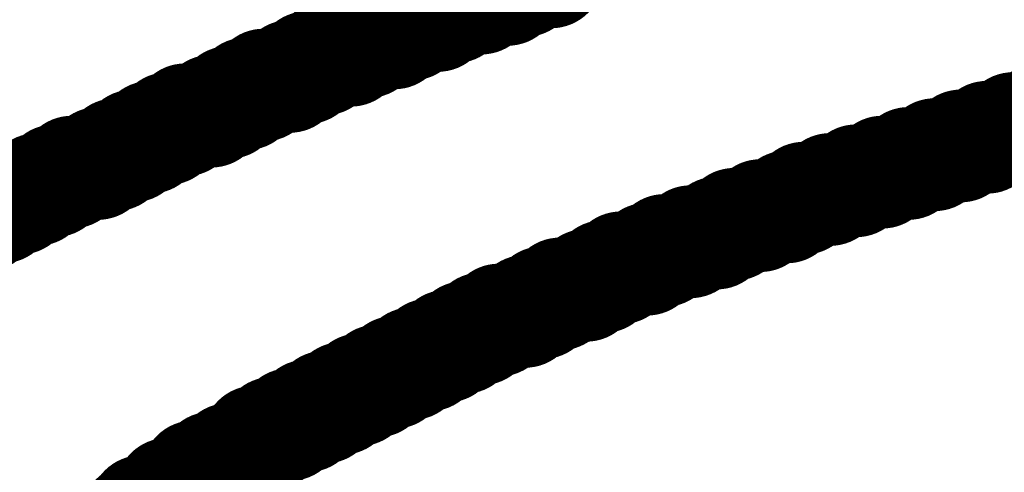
# Model space of a CAD drawing. Header units: inches. Extents: x -0.03 to 9.71, y 0 to 4.44.
# Tile 14 of 118: x 0.0806 to 0.1279, y 0.7465 to 0.7682. Entities that reach past the tile are written whole.
import ezdxf

# ---------------------------------------------------------------- set-up
doc = ezdxf.new("R2010")
doc.units = ezdxf.units.IN
doc.header["$MEASUREMENT"] = 0
doc.layers.add('Top Overlay', color=2, linetype='Continuous')

msp = doc.modelspace()

# ---------------------------------------------------------------- linework, layer by layer
at = {"layer": 'Top Overlay'}
for p, q in [((0.099437, 0.767811), (0.099437, 0.768228)), ((0.099437, 0.768228), (0.100689, 0.768228)), ((0.100689, 0.768228), (0.100689, 0.768646)), ((0.098599, 0.76739), (0.098599, 0.767811)), ((0.098599, 0.767811), (0.099437, 0.767811)), ((0.097347, 0.766972), (0.097347, 0.76739)), ((0.097347, 0.76739), (0.098599, 0.76739)), ((0.096508, 0.766555), (0.096508, 0.766972)), ((0.096508, 0.766972), (0.097347, 0.766972)), ((0.095252, 0.766138), (0.095252, 0.766555)), ((0.095252, 0.766555), (0.096508, 0.766555)), ((0.094418, 0.765717), (0.094418, 0.766138)), ((0.094418, 0.766138), (0.095252, 0.766138)), ((0.093583, 0.765299), (0.093583, 0.765717)), ((0.093583, 0.765717), (0.094418, 0.765717)), ((0.091493, 0.764465), (0.091493, 0.764882)), ((0.091493, 0.764882), (0.092327, 0.764882)), ((0.092327, 0.764882), (0.092327, 0.765299)), ((0.092327, 0.765299), (0.093583, 0.765299)), ((0.090654, 0.764047), (0.090654, 0.764465)), ((0.090654, 0.764465), (0.091493, 0.764465)), ((0.089819, 0.76363), (0.089819, 0.764047)), ((0.089819, 0.764047), (0.090654, 0.764047)), ((0.088563, 0.763209), (0.088563, 0.76363)), ((0.088563, 0.76363), (0.089819, 0.76363)), ((0.087729, 0.762791), (0.087729, 0.763209)), ((0.087729, 0.763209), (0.088563, 0.763209)), ((0.08689, 0.762374), (0.08689, 0.762791)), ((0.08689, 0.762791), (0.087729, 0.762791)), ((0.128288, 0.762791), (0.127036, 0.762791)), ((0.127036, 0.762791), (0.127036, 0.762374)), ((0.086055, 0.761957), (0.086055, 0.762374)), ((0.086055, 0.762374), (0.08689, 0.762374)), ((0.127036, 0.762374), (0.12578, 0.762374)), ((0.12578, 0.762374), (0.12578, 0.761957)), ((0.085217, 0.761536), (0.085217, 0.761957)), ((0.085217, 0.761957), (0.086055, 0.761957)), ((0.12578, 0.761957), (0.124524, 0.761957)), ((0.124524, 0.761957), (0.124524, 0.761536)), ((0.083126, 0.760701), (0.083126, 0.761118)), ((0.083126, 0.761118), (0.084382, 0.761118)), ((0.084382, 0.761118), (0.084382, 0.761536)), ((0.084382, 0.761536), (0.085217, 0.761536)), ((0.123272, 0.761118), (0.122016, 0.761118)), ((0.122016, 0.761118), (0.122016, 0.760701)), ((0.124524, 0.761536), (0.123272, 0.761536)), ((0.123272, 0.761536), (0.123272, 0.761118)), ((0.082292, 0.760284), (0.082292, 0.760701)), ((0.082292, 0.760701), (0.083126, 0.760701)), ((0.122016, 0.760701), (0.12076, 0.760701)), ((0.12076, 0.760701), (0.12076, 0.760284)), ((0.081453, 0.759866), (0.081453, 0.760284)), ((0.081453, 0.760284), (0.082292, 0.760284)), ((0.12076, 0.760284), (0.119508, 0.760284)), ((0.119508, 0.760284), (0.119508, 0.759866)), ((0.080618, 0.759866), (0.081453, 0.759866)), ((0.119508, 0.759866), (0.118252, 0.759866)), ((0.118252, 0.759866), (0.118252, 0.759445)), ((0.118252, 0.759445), (0.117418, 0.759445)), ((0.117418, 0.759445), (0.117418, 0.759028)), ((0.117418, 0.759028), (0.116162, 0.759028)), ((0.116162, 0.759028), (0.116162, 0.75861)), ((0.116162, 0.75861), (0.11491, 0.75861)), ((0.11491, 0.75861), (0.11491, 0.758193)), ((0.11491, 0.758193), (0.114071, 0.758193)), ((0.114071, 0.758193), (0.114071, 0.757776)), ((0.112815, 0.757354), (0.111563, 0.757354)), ((0.111563, 0.757354), (0.111563, 0.756937)), ((0.114071, 0.757776), (0.112815, 0.757776)), ((0.112815, 0.757776), (0.112815, 0.757354)), ((0.111563, 0.756937), (0.110725, 0.756937)), ((0.110725, 0.756937), (0.110725, 0.75652)), ((0.110725, 0.75652), (0.109473, 0.75652)), ((0.109473, 0.75652), (0.109473, 0.756102)), ((0.109473, 0.756102), (0.108634, 0.756102)), ((0.108634, 0.756102), (0.108634, 0.755681)), ((0.108634, 0.755681), (0.1078, 0.755681)), ((0.1078, 0.755681), (0.1078, 0.755264)), ((0.1078, 0.755264), (0.106544, 0.755264)), ((0.106544, 0.755264), (0.106544, 0.754846)), ((0.106544, 0.754846), (0.105709, 0.754846)), ((0.105709, 0.754846), (0.105709, 0.754429)), ((0.105709, 0.754429), (0.10487, 0.754429)), ((0.10487, 0.754429), (0.10487, 0.754012)), ((0.103619, 0.753591), (0.10278, 0.753591)), ((0.10278, 0.753591), (0.10278, 0.753173)), ((0.10487, 0.754012), (0.103619, 0.754012)), ((0.103619, 0.754012), (0.103619, 0.753591)), ((0.10278, 0.753173), (0.101945, 0.753173)), ((0.101945, 0.753173), (0.101945, 0.752756)), ((0.101945, 0.752756), (0.101107, 0.752756)), ((0.101107, 0.752756), (0.101107, 0.752339)), ((0.101107, 0.752339), (0.100272, 0.752339)), ((0.100272, 0.752339), (0.100272, 0.751917)), ((0.100272, 0.751917), (0.099437, 0.751917)), ((0.099437, 0.751917), (0.099437, 0.7515)), ((0.099437, 0.7515), (0.098599, 0.7515)), ((0.098599, 0.7515), (0.098599, 0.751083)), ((0.098599, 0.751083), (0.097764, 0.751083)), ((0.097764, 0.751083), (0.097764, 0.750665)), ((0.096926, 0.750248), (0.096091, 0.750248)), ((0.096091, 0.750248), (0.096091, 0.749831)), ((0.097764, 0.750665), (0.096926, 0.750665)), ((0.096926, 0.750665), (0.096926, 0.750248)), ((0.096091, 0.749831), (0.095252, 0.749831)), ((0.095252, 0.749831), (0.095252, 0.749409)), ((0.095252, 0.749409), (0.094418, 0.749409)), ((0.094418, 0.749409), (0.094418, 0.748992)), ((0.094418, 0.748992), (0.093583, 0.748992)), ((0.093583, 0.748992), (0.093583, 0.748575)), ((0.093583, 0.748575), (0.092744, 0.748575)), ((0.092744, 0.748575), (0.092744, 0.748158)), ((0.092744, 0.748158), (0.09191, 0.748158)), ((0.09191, 0.748158), (0.09191, 0.747736)), ((0.09191, 0.747736), (0.091493, 0.747736)), ((0.091493, 0.747736), (0.091493, 0.747319)), ((0.091493, 0.747319), (0.090654, 0.747319)), ((0.090654, 0.747319), (0.090654, 0.746902)), ((0.090654, 0.746902), (0.089819, 0.746902)), ((0.089819, 0.746902), (0.089819, 0.746484))]:
    msp.add_line(p, q, dxfattribs=at)
at = {"layer": 'Top Overlay', "const_width": 0.005}
for points in [[(0.106126, 0.770319), (0.106126, 0.770736)], [(0.10487, 0.770319), (0.106126, 0.770319)], [(0.10487, 0.769902), (0.10487, 0.770319)], [(0.10278, 0.769063), (0.10278, 0.76948)], [(0.10278, 0.76948), (0.104036, 0.76948)], [(0.104036, 0.769902), (0.10487, 0.769902)], [(0.104036, 0.76948), (0.104036, 0.769902)], [(0.101528, 0.769063), (0.10278, 0.769063)], [(0.101528, 0.768646), (0.101528, 0.769063)], [(0.100689, 0.768646), (0.101528, 0.768646)], [(0.100689, 0.768228), (0.100689, 0.768646)], [(0.099437, 0.768228), (0.100689, 0.768228)], [(0.099437, 0.767811), (0.099437, 0.768228)], [(0.098599, 0.767811), (0.099437, 0.767811)], [(0.098599, 0.76739), (0.098599, 0.767811)], [(0.097347, 0.766972), (0.097347, 0.76739)], [(0.097347, 0.76739), (0.098599, 0.76739)], [(0.096508, 0.766972), (0.097347, 0.766972)], [(0.096508, 0.766555), (0.096508, 0.766972)], [(0.095252, 0.766555), (0.096508, 0.766555)], [(0.095252, 0.766138), (0.095252, 0.766555)], [(0.093583, 0.765717), (0.094418, 0.765717)], [(0.093583, 0.765299), (0.093583, 0.765717)], [(0.094418, 0.766138), (0.095252, 0.766138)], [(0.094418, 0.765717), (0.094418, 0.766138)], [(0.092327, 0.764882), (0.092327, 0.765299)], [(0.092327, 0.765299), (0.093583, 0.765299)], [(0.091493, 0.764465), (0.091493, 0.764882)], [(0.091493, 0.764882), (0.092327, 0.764882)], [(0.090654, 0.764465), (0.091493, 0.764465)], [(0.090654, 0.764047), (0.090654, 0.764465)], [(0.089819, 0.764047), (0.090654, 0.764047)], [(0.089819, 0.76363), (0.089819, 0.764047)], [(0.088563, 0.76363), (0.089819, 0.76363)], [(0.088563, 0.763209), (0.088563, 0.76363)], [(0.129544, 0.763209), (0.129544, 0.76363)], [(0.129544, 0.76363), (0.1308, 0.76363)], [(0.087729, 0.763209), (0.088563, 0.763209)], [(0.087729, 0.762791), (0.087729, 0.763209)], [(0.128288, 0.762791), (0.128288, 0.763209)], [(0.128288, 0.763209), (0.129544, 0.763209)], [(0.08689, 0.762791), (0.087729, 0.762791)], [(0.08689, 0.762374), (0.08689, 0.762791)], [(0.127036, 0.762374), (0.127036, 0.762791)], [(0.127036, 0.762791), (0.128288, 0.762791)], [(0.085217, 0.761536), (0.085217, 0.761957)], [(0.085217, 0.761957), (0.086055, 0.761957)], [(0.086055, 0.762374), (0.08689, 0.762374)], [(0.086055, 0.761957), (0.086055, 0.762374)], [(0.124524, 0.761536), (0.124524, 0.761957)], [(0.124524, 0.761957), (0.12578, 0.761957)], [(0.12578, 0.761957), (0.12578, 0.762374)], [(0.12578, 0.762374), (0.127036, 0.762374)], [(0.084382, 0.761118), (0.084382, 0.761536)], [(0.084382, 0.761536), (0.085217, 0.761536)], [(0.123272, 0.761536), (0.124524, 0.761536)], [(0.123272, 0.761118), (0.123272, 0.761536)], [(0.083126, 0.761118), (0.084382, 0.761118)], [(0.083126, 0.760701), (0.083126, 0.761118)], [(0.122016, 0.760701), (0.122016, 0.761118)], [(0.122016, 0.761118), (0.123272, 0.761118)], [(0.082292, 0.760701), (0.083126, 0.760701)], [(0.082292, 0.760284), (0.082292, 0.760701)], [(0.12076, 0.760284), (0.12076, 0.760701)], [(0.12076, 0.760701), (0.122016, 0.760701)], [(0.081453, 0.759866), (0.081453, 0.760284)], [(0.081453, 0.760284), (0.082292, 0.760284)], [(0.119508, 0.759866), (0.119508, 0.760284)], [(0.119508, 0.760284), (0.12076, 0.760284)], [(0.080618, 0.759445), (0.080618, 0.759866)], [(0.080618, 0.759866), (0.081453, 0.759866)], [(0.118252, 0.759445), (0.118252, 0.759866)], [(0.118252, 0.759866), (0.119508, 0.759866)], [(0.079784, 0.759028), (0.079784, 0.759445)], [(0.079784, 0.759445), (0.080618, 0.759445)], [(0.117418, 0.759028), (0.117418, 0.759445)], [(0.117418, 0.759445), (0.118252, 0.759445)], [(0.078111, 0.75861), (0.078945, 0.75861)], [(0.078945, 0.759028), (0.079784, 0.759028)], [(0.078945, 0.75861), (0.078945, 0.759028)], [(0.11491, 0.75861), (0.116162, 0.75861)], [(0.11491, 0.758193), (0.11491, 0.75861)], [(0.116162, 0.759028), (0.117418, 0.759028)], [(0.116162, 0.75861), (0.116162, 0.759028)], [(0.114071, 0.757776), (0.114071, 0.758193)], [(0.114071, 0.758193), (0.11491, 0.758193)], [(0.112815, 0.757776), (0.114071, 0.757776)], [(0.112815, 0.757354), (0.112815, 0.757776)], [(0.111563, 0.756937), (0.111563, 0.757354)], [(0.111563, 0.757354), (0.112815, 0.757354)], [(0.110725, 0.75652), (0.110725, 0.756937)], [(0.110725, 0.756937), (0.111563, 0.756937)], [(0.109473, 0.756102), (0.109473, 0.75652)], [(0.109473, 0.75652), (0.110725, 0.75652)], [(0.108634, 0.756102), (0.109473, 0.756102)], [(0.108634, 0.755681), (0.108634, 0.756102)], [(0.1078, 0.755681), (0.108634, 0.755681)], [(0.1078, 0.755264), (0.1078, 0.755681)], [(0.105709, 0.754429), (0.105709, 0.754846)], [(0.105709, 0.754846), (0.106544, 0.754846)], [(0.106544, 0.754846), (0.106544, 0.755264)], [(0.106544, 0.755264), (0.1078, 0.755264)], [(0.10487, 0.754012), (0.10487, 0.754429)], [(0.10487, 0.754429), (0.105709, 0.754429)], [(0.103619, 0.753591), (0.103619, 0.754012)], [(0.103619, 0.754012), (0.10487, 0.754012)], [(0.10278, 0.753173), (0.10278, 0.753591)], [(0.10278, 0.753591), (0.103619, 0.753591)], [(0.101945, 0.753173), (0.10278, 0.753173)], [(0.101945, 0.752756), (0.101945, 0.753173)], [(0.101107, 0.752339), (0.101107, 0.752756)], [(0.101107, 0.752756), (0.101945, 0.752756)], [(0.100272, 0.751917), (0.100272, 0.752339)], [(0.100272, 0.752339), (0.101107, 0.752339)], [(0.099437, 0.751917), (0.100272, 0.751917)], [(0.099437, 0.7515), (0.099437, 0.751917)], [(0.097764, 0.750665), (0.097764, 0.751083)], [(0.097764, 0.751083), (0.098599, 0.751083)], [(0.098599, 0.7515), (0.099437, 0.7515)], [(0.098599, 0.751083), (0.098599, 0.7515)], [(0.096926, 0.750665), (0.097764, 0.750665)], [(0.096926, 0.750248), (0.096926, 0.750665)], [(0.096091, 0.749831), (0.096091, 0.750248)], [(0.096091, 0.750248), (0.096926, 0.750248)], [(0.095252, 0.749409), (0.095252, 0.749831)], [(0.095252, 0.749831), (0.096091, 0.749831)], [(0.094418, 0.749409), (0.095252, 0.749409)], [(0.094418, 0.748992), (0.094418, 0.749409)], [(0.093583, 0.748575), (0.093583, 0.748992)], [(0.093583, 0.748992), (0.094418, 0.748992)], [(0.092744, 0.748158), (0.092744, 0.748575)], [(0.092744, 0.748575), (0.093583, 0.748575)], [(0.09191, 0.747736), (0.09191, 0.748158)], [(0.09191, 0.748158), (0.092744, 0.748158)], [(0.090654, 0.746902), (0.090654, 0.747319)], [(0.090654, 0.747319), (0.091493, 0.747319)], [(0.091493, 0.747736), (0.09191, 0.747736)], [(0.091493, 0.747319), (0.091493, 0.747736)], [(0.089819, 0.746902), (0.090654, 0.746902)], [(0.089819, 0.746484), (0.089819, 0.746902)], [(0.088981, 0.746484), (0.089819, 0.746484)], [(0.088981, 0.746067), (0.088981, 0.746484)], [(0.088563, 0.745646), (0.088563, 0.746067)], [(0.088563, 0.746067), (0.088981, 0.746067)], [(0.087729, 0.745228), (0.087729, 0.745646)], [(0.087729, 0.745646), (0.088563, 0.745646)], [(0.087311, 0.745228), (0.087729, 0.745228)], [(0.087311, 0.744811), (0.087311, 0.745228)], [(0.086473, 0.744811), (0.087311, 0.744811)], [(0.086473, 0.744394), (0.086473, 0.744811)], [(0.086055, 0.743973), (0.086055, 0.744394)], [(0.086055, 0.744394), (0.086473, 0.744394)]]:
    msp.add_lwpolyline(points, dxfattribs=at)
at = {"layer": 'Top Overlay', "const_width": 0.0025}
for points in [[(0.10362, 0.770319, 1), (0.10612, 0.770319, 1)], [(0.10362, 0.770319, 1), (0.10612, 0.770319, 1)], [(0.104876, 0.770319, 1), (0.107376, 0.770319, 1)], [(0.104876, 0.770319, 1), (0.107376, 0.770319, 1)], [(0.10153, 0.76948, 1), (0.10403, 0.76948, 1)], [(0.10153, 0.76948, 1), (0.10403, 0.76948, 1)], [(0.102786, 0.769902, 1), (0.105286, 0.769902, 1)], [(0.102786, 0.769902, 1), (0.105286, 0.769902, 1)], [(0.102786, 0.76948, 1), (0.105286, 0.76948, 1)], [(0.102786, 0.76948, 1), (0.105286, 0.76948, 1)], [(0.10362, 0.769902, 1), (0.10612, 0.769902, 1)], [(0.10362, 0.769902, 1), (0.10612, 0.769902, 1)], [(0.100278, 0.769063, 1), (0.102778, 0.769063, 1)], [(0.100278, 0.769063, 1), (0.102778, 0.769063, 1)], [(0.10153, 0.769063, 1), (0.10403, 0.769063, 1)], [(0.10153, 0.769063, 1), (0.10403, 0.769063, 1)], [(0.099439, 0.768646, 1), (0.101939, 0.768646, 1)], [(0.099439, 0.768646, 1), (0.101939, 0.768646, 1)], [(0.100278, 0.768646, 1), (0.102778, 0.768646, 1)], [(0.100278, 0.768646, 1), (0.102778, 0.768646, 1)], [(0.098187, 0.768228, 1), (0.100687, 0.768228, 1)], [(0.098187, 0.768228, 1), (0.100687, 0.768228, 1)], [(0.099439, 0.768228, 1), (0.101939, 0.768228, 1)], [(0.099439, 0.768228, 1), (0.101939, 0.768228, 1)], [(0.097349, 0.767811, 1), (0.099849, 0.767811, 1)], [(0.097349, 0.767811, 1), (0.099849, 0.767811, 1)], [(0.098187, 0.767811, 1), (0.100687, 0.767811, 1)], [(0.098187, 0.767811, 1), (0.100687, 0.767811, 1)], [(0.096097, 0.76739, 1), (0.098597, 0.76739, 1)], [(0.096097, 0.76739, 1), (0.098597, 0.76739, 1)], [(0.097349, 0.76739, 1), (0.099849, 0.76739, 1)], [(0.097349, 0.76739, 1), (0.099849, 0.76739, 1)], [(0.095258, 0.766972, 1), (0.097758, 0.766972, 1)], [(0.095258, 0.766972, 1), (0.097758, 0.766972, 1)], [(0.096097, 0.766972, 1), (0.098597, 0.766972, 1)], [(0.096097, 0.766972, 1), (0.098597, 0.766972, 1)], [(0.094002, 0.766555, 1), (0.096502, 0.766555, 1)], [(0.094002, 0.766555, 1), (0.096502, 0.766555, 1)], [(0.095258, 0.766555, 1), (0.097758, 0.766555, 1)], [(0.095258, 0.766555, 1), (0.097758, 0.766555, 1)], [(0.092333, 0.765717, 1), (0.094833, 0.765717, 1)], [(0.092333, 0.765717, 1), (0.094833, 0.765717, 1)], [(0.093168, 0.766138, 1), (0.095668, 0.766138, 1)], [(0.093168, 0.766138, 1), (0.095668, 0.766138, 1)], [(0.093168, 0.765717, 1), (0.095668, 0.765717, 1)], [(0.093168, 0.765717, 1), (0.095668, 0.765717, 1)], [(0.094002, 0.766138, 1), (0.096502, 0.766138, 1)], [(0.094002, 0.766138, 1), (0.096502, 0.766138, 1)], [(0.091077, 0.765299, 1), (0.093577, 0.765299, 1)], [(0.091077, 0.765299, 1), (0.093577, 0.765299, 1)], [(0.092333, 0.765299, 1), (0.094833, 0.765299, 1)], [(0.092333, 0.765299, 1), (0.094833, 0.765299, 1)], [(0.090243, 0.764882, 1), (0.092743, 0.764882, 1)], [(0.090243, 0.764882, 1), (0.092743, 0.764882, 1)], [(0.091077, 0.764882, 1), (0.093577, 0.764882, 1)], [(0.091077, 0.764882, 1), (0.093577, 0.764882, 1)], [(0.089404, 0.764465, 1), (0.091904, 0.764465, 1)], [(0.089404, 0.764465, 1), (0.091904, 0.764465, 1)], [(0.090243, 0.764465, 1), (0.092743, 0.764465, 1)], [(0.090243, 0.764465, 1), (0.092743, 0.764465, 1)], [(0.088569, 0.764047, 1), (0.091069, 0.764047, 1)], [(0.088569, 0.764047, 1), (0.091069, 0.764047, 1)], [(0.089404, 0.764047, 1), (0.091904, 0.764047, 1)], [(0.089404, 0.764047, 1), (0.091904, 0.764047, 1)], [(0.087313, 0.76363, 1), (0.089813, 0.76363, 1)], [(0.087313, 0.76363, 1), (0.089813, 0.76363, 1)], [(0.088569, 0.76363, 1), (0.091069, 0.76363, 1)], [(0.088569, 0.76363, 1), (0.091069, 0.76363, 1)], [(0.128294, 0.76363, 1), (0.130794, 0.76363, 1)], [(0.128294, 0.76363, 1), (0.130794, 0.76363, 1)], [(0.086479, 0.763209, 1), (0.088979, 0.763209, 1)], [(0.086479, 0.763209, 1), (0.088979, 0.763209, 1)], [(0.087313, 0.763209, 1), (0.089813, 0.763209, 1)], [(0.087313, 0.763209, 1), (0.089813, 0.763209, 1)], [(0.127038, 0.763209, 1), (0.129538, 0.763209, 1)], [(0.127038, 0.763209, 1), (0.129538, 0.763209, 1)], [(0.128294, 0.763209, 1), (0.130794, 0.763209, 1)], [(0.128294, 0.763209, 1), (0.130794, 0.763209, 1)], [(0.08564, 0.762791, 1), (0.08814, 0.762791, 1)], [(0.08564, 0.762791, 1), (0.08814, 0.762791, 1)], [(0.086479, 0.762791, 1), (0.088979, 0.762791, 1)], [(0.086479, 0.762791, 1), (0.088979, 0.762791, 1)], [(0.125786, 0.762791, 1), (0.128286, 0.762791, 1)], [(0.125786, 0.762791, 1), (0.128286, 0.762791, 1)], [(0.127038, 0.762791, 1), (0.129538, 0.762791, 1)], [(0.127038, 0.762791, 1), (0.129538, 0.762791, 1)], [(0.083967, 0.761957, 1), (0.086467, 0.761957, 1)], [(0.083967, 0.761957, 1), (0.086467, 0.761957, 1)], [(0.084806, 0.762374, 1), (0.087305, 0.762374, 1)], [(0.084806, 0.762374, 1), (0.087305, 0.762374, 1)], [(0.084806, 0.761957, 1), (0.087305, 0.761957, 1)], [(0.084806, 0.761957, 1), (0.087305, 0.761957, 1)], [(0.08564, 0.762374, 1), (0.08814, 0.762374, 1)], [(0.08564, 0.762374, 1), (0.08814, 0.762374, 1)], [(0.123274, 0.761957, 1), (0.125774, 0.761957, 1)], [(0.123274, 0.761957, 1), (0.125774, 0.761957, 1)], [(0.12453, 0.762374, 1), (0.12703, 0.762374, 1)], [(0.12453, 0.762374, 1), (0.12703, 0.762374, 1)], [(0.12453, 0.761957, 1), (0.12703, 0.761957, 1)], [(0.12453, 0.761957, 1), (0.12703, 0.761957, 1)], [(0.125786, 0.762374, 1), (0.128286, 0.762374, 1)], [(0.125786, 0.762374, 1), (0.128286, 0.762374, 1)], [(0.083132, 0.761536, 1), (0.085632, 0.761536, 1)], [(0.083132, 0.761536, 1), (0.085632, 0.761536, 1)], [(0.083967, 0.761536, 1), (0.086467, 0.761536, 1)], [(0.083967, 0.761536, 1), (0.086467, 0.761536, 1)], [(0.122022, 0.761536, 1), (0.124522, 0.761536, 1)], [(0.122022, 0.761536, 1), (0.124522, 0.761536, 1)], [(0.123274, 0.761536, 1), (0.125774, 0.761536, 1)], [(0.123274, 0.761536, 1), (0.125774, 0.761536, 1)], [(0.081876, 0.761118, 1), (0.084376, 0.761118, 1)], [(0.081876, 0.761118, 1), (0.084376, 0.761118, 1)], [(0.083132, 0.761118, 1), (0.085632, 0.761118, 1)], [(0.083132, 0.761118, 1), (0.085632, 0.761118, 1)], [(0.120766, 0.761118, 1), (0.123266, 0.761118, 1)], [(0.120766, 0.761118, 1), (0.123266, 0.761118, 1)], [(0.122022, 0.761118, 1), (0.124522, 0.761118, 1)], [(0.122022, 0.761118, 1), (0.124522, 0.761118, 1)], [(0.081042, 0.760701, 1), (0.083542, 0.760701, 1)], [(0.081042, 0.760701, 1), (0.083542, 0.760701, 1)], [(0.081876, 0.760701, 1), (0.084376, 0.760701, 1)], [(0.081876, 0.760701, 1), (0.084376, 0.760701, 1)], [(0.11951, 0.760701, 1), (0.12201, 0.760701, 1)], [(0.11951, 0.760701, 1), (0.12201, 0.760701, 1)], [(0.120766, 0.760701, 1), (0.123266, 0.760701, 1)], [(0.120766, 0.760701, 1), (0.123266, 0.760701, 1)], [(0.080203, 0.760284, 1), (0.082703, 0.760284, 1)], [(0.080203, 0.760284, 1), (0.082703, 0.760284, 1)], [(0.081042, 0.760284, 1), (0.083542, 0.760284, 1)], [(0.081042, 0.760284, 1), (0.083542, 0.760284, 1)], [(0.118258, 0.760284, 1), (0.120758, 0.760284, 1)], [(0.118258, 0.760284, 1), (0.120758, 0.760284, 1)], [(0.11951, 0.760284, 1), (0.12201, 0.760284, 1)], [(0.11951, 0.760284, 1), (0.12201, 0.760284, 1)], [(0.079368, 0.759866, 1), (0.081868, 0.759866, 1)], [(0.079368, 0.759866, 1), (0.081868, 0.759866, 1)], [(0.080203, 0.759866, 1), (0.082703, 0.759866, 1)], [(0.080203, 0.759866, 1), (0.082703, 0.759866, 1)], [(0.117002, 0.759866, 1), (0.119502, 0.759866, 1)], [(0.117002, 0.759866, 1), (0.119502, 0.759866, 1)], [(0.118258, 0.759866, 1), (0.120758, 0.759866, 1)], [(0.118258, 0.759866, 1), (0.120758, 0.759866, 1)], [(0.078534, 0.759445, 1), (0.081034, 0.759445, 1)], [(0.078534, 0.759445, 1), (0.081034, 0.759445, 1)], [(0.079368, 0.759445, 1), (0.081868, 0.759445, 1)], [(0.079368, 0.759445, 1), (0.081868, 0.759445, 1)], [(0.116168, 0.759445, 1), (0.118668, 0.759445, 1)], [(0.116168, 0.759445, 1), (0.118668, 0.759445, 1)], [(0.117002, 0.759445, 1), (0.119502, 0.759445, 1)], [(0.117002, 0.759445, 1), (0.119502, 0.759445, 1)], [(0.077695, 0.759028, 1), (0.080195, 0.759028, 1)], [(0.077695, 0.759028, 1), (0.080195, 0.759028, 1)], [(0.077695, 0.75861, 1), (0.080195, 0.75861, 1)], [(0.077695, 0.75861, 1), (0.080195, 0.75861, 1)], [(0.078534, 0.759028, 1), (0.081034, 0.759028, 1)], [(0.078534, 0.759028, 1), (0.081034, 0.759028, 1)], [(0.11366, 0.75861, 1), (0.11616, 0.75861, 1)], [(0.11366, 0.75861, 1), (0.11616, 0.75861, 1)], [(0.114912, 0.759028, 1), (0.117412, 0.759028, 1)], [(0.114912, 0.759028, 1), (0.117412, 0.759028, 1)], [(0.114912, 0.75861, 1), (0.117412, 0.75861, 1)], [(0.114912, 0.75861, 1), (0.117412, 0.75861, 1)], [(0.116168, 0.759028, 1), (0.118668, 0.759028, 1)], [(0.116168, 0.759028, 1), (0.118668, 0.759028, 1)], [(0.112821, 0.758193, 1), (0.115321, 0.758193, 1)], [(0.112821, 0.758193, 1), (0.115321, 0.758193, 1)], [(0.11366, 0.758193, 1), (0.11616, 0.758193, 1)], [(0.11366, 0.758193, 1), (0.11616, 0.758193, 1)], [(0.111565, 0.757776, 1), (0.114065, 0.757776, 1)], [(0.111565, 0.757776, 1), (0.114065, 0.757776, 1)], [(0.112821, 0.757776, 1), (0.115321, 0.757776, 1)], [(0.112821, 0.757776, 1), (0.115321, 0.757776, 1)], [(0.110313, 0.757354, 1), (0.112813, 0.757354, 1)], [(0.110313, 0.757354, 1), (0.112813, 0.757354, 1)], [(0.111565, 0.757354, 1), (0.114065, 0.757354, 1)], [(0.111565, 0.757354, 1), (0.114065, 0.757354, 1)], [(0.109475, 0.756937, 1), (0.111975, 0.756937, 1)], [(0.109475, 0.756937, 1), (0.111975, 0.756937, 1)], [(0.110313, 0.756937, 1), (0.112813, 0.756937, 1)], [(0.110313, 0.756937, 1), (0.112813, 0.756937, 1)], [(0.108223, 0.75652, 1), (0.110723, 0.75652, 1)], [(0.108223, 0.75652, 1), (0.110723, 0.75652, 1)], [(0.109475, 0.75652, 1), (0.111975, 0.75652, 1)], [(0.109475, 0.75652, 1), (0.111975, 0.75652, 1)], [(0.107384, 0.756102, 1), (0.109884, 0.756102, 1)], [(0.107384, 0.756102, 1), (0.109884, 0.756102, 1)], [(0.108223, 0.756102, 1), (0.110723, 0.756102, 1)], [(0.108223, 0.756102, 1), (0.110723, 0.756102, 1)], [(0.10655, 0.755681, 1), (0.10905, 0.755681, 1)], [(0.10655, 0.755681, 1), (0.10905, 0.755681, 1)], [(0.107384, 0.755681, 1), (0.109884, 0.755681, 1)], [(0.107384, 0.755681, 1), (0.109884, 0.755681, 1)], [(0.104459, 0.754846, 1), (0.106959, 0.754846, 1)], [(0.104459, 0.754846, 1), (0.106959, 0.754846, 1)], [(0.105294, 0.755264, 1), (0.107794, 0.755264, 1)], [(0.105294, 0.755264, 1), (0.107794, 0.755264, 1)], [(0.105294, 0.754846, 1), (0.107794, 0.754846, 1)], [(0.105294, 0.754846, 1), (0.107794, 0.754846, 1)], [(0.10655, 0.755264, 1), (0.10905, 0.755264, 1)], [(0.10655, 0.755264, 1), (0.10905, 0.755264, 1)], [(0.10362, 0.754429, 1), (0.10612, 0.754429, 1)], [(0.10362, 0.754429, 1), (0.10612, 0.754429, 1)], [(0.104459, 0.754429, 1), (0.106959, 0.754429, 1)], [(0.104459, 0.754429, 1), (0.106959, 0.754429, 1)], [(0.102369, 0.754012, 1), (0.104869, 0.754012, 1)], [(0.102369, 0.754012, 1), (0.104869, 0.754012, 1)], [(0.10362, 0.754012, 1), (0.10612, 0.754012, 1)], [(0.10362, 0.754012, 1), (0.10612, 0.754012, 1)], [(0.10153, 0.753591, 1), (0.10403, 0.753591, 1)], [(0.10153, 0.753591, 1), (0.10403, 0.753591, 1)], [(0.102369, 0.753591, 1), (0.104869, 0.753591, 1)], [(0.102369, 0.753591, 1), (0.104869, 0.753591, 1)], [(0.100695, 0.753173, 1), (0.103195, 0.753173, 1)], [(0.100695, 0.753173, 1), (0.103195, 0.753173, 1)], [(0.10153, 0.753173, 1), (0.10403, 0.753173, 1)], [(0.10153, 0.753173, 1), (0.10403, 0.753173, 1)], [(0.099857, 0.752756, 1), (0.102357, 0.752756, 1)], [(0.099857, 0.752756, 1), (0.102357, 0.752756, 1)], [(0.100695, 0.752756, 1), (0.103195, 0.752756, 1)], [(0.100695, 0.752756, 1), (0.103195, 0.752756, 1)], [(0.099022, 0.752339, 1), (0.101522, 0.752339, 1)], [(0.099022, 0.752339, 1), (0.101522, 0.752339, 1)], [(0.099857, 0.752339, 1), (0.102357, 0.752339, 1)], [(0.099857, 0.752339, 1), (0.102357, 0.752339, 1)], [(0.098187, 0.751917, 1), (0.100687, 0.751917, 1)], [(0.098187, 0.751917, 1), (0.100687, 0.751917, 1)], [(0.099022, 0.751917, 1), (0.101522, 0.751917, 1)], [(0.099022, 0.751917, 1), (0.101522, 0.751917, 1)], [(0.096514, 0.751083, 1), (0.099014, 0.751083, 1)], [(0.096514, 0.751083, 1), (0.099014, 0.751083, 1)], [(0.097349, 0.7515, 1), (0.099849, 0.7515, 1)], [(0.097349, 0.7515, 1), (0.099849, 0.7515, 1)], [(0.097349, 0.751083, 1), (0.099849, 0.751083, 1)], [(0.097349, 0.751083, 1), (0.099849, 0.751083, 1)], [(0.098187, 0.7515, 1), (0.100687, 0.7515, 1)], [(0.098187, 0.7515, 1), (0.100687, 0.7515, 1)], [(0.095676, 0.750665, 1), (0.098176, 0.750665, 1)], [(0.095676, 0.750665, 1), (0.098176, 0.750665, 1)], [(0.096514, 0.750665, 1), (0.099014, 0.750665, 1)], [(0.096514, 0.750665, 1), (0.099014, 0.750665, 1)], [(0.094841, 0.750248, 1), (0.097341, 0.750248, 1)], [(0.094841, 0.750248, 1), (0.097341, 0.750248, 1)], [(0.095676, 0.750248, 1), (0.098176, 0.750248, 1)], [(0.095676, 0.750248, 1), (0.098176, 0.750248, 1)], [(0.094002, 0.749831, 1), (0.096502, 0.749831, 1)], [(0.094002, 0.749831, 1), (0.096502, 0.749831, 1)], [(0.094841, 0.749831, 1), (0.097341, 0.749831, 1)], [(0.094841, 0.749831, 1), (0.097341, 0.749831, 1)], [(0.093168, 0.749409, 1), (0.095668, 0.749409, 1)], [(0.093168, 0.749409, 1), (0.095668, 0.749409, 1)], [(0.094002, 0.749409, 1), (0.096502, 0.749409, 1)], [(0.094002, 0.749409, 1), (0.096502, 0.749409, 1)], [(0.092333, 0.748992, 1), (0.094833, 0.748992, 1)], [(0.092333, 0.748992, 1), (0.094833, 0.748992, 1)], [(0.093168, 0.748992, 1), (0.095668, 0.748992, 1)], [(0.093168, 0.748992, 1), (0.095668, 0.748992, 1)], [(0.091495, 0.748575, 1), (0.093994, 0.748575, 1)], [(0.091495, 0.748575, 1), (0.093994, 0.748575, 1)], [(0.092333, 0.748575, 1), (0.094833, 0.748575, 1)], [(0.092333, 0.748575, 1), (0.094833, 0.748575, 1)], [(0.09066, 0.748158, 1), (0.09316, 0.748158, 1)], [(0.09066, 0.748158, 1), (0.09316, 0.748158, 1)], [(0.091495, 0.748158, 1), (0.093994, 0.748158, 1)], [(0.091495, 0.748158, 1), (0.093994, 0.748158, 1)], [(0.089404, 0.747319, 1), (0.091904, 0.747319, 1)], [(0.089404, 0.747319, 1), (0.091904, 0.747319, 1)], [(0.090243, 0.747736, 1), (0.092743, 0.747736, 1)], [(0.090243, 0.747736, 1), (0.092743, 0.747736, 1)], [(0.090243, 0.747319, 1), (0.092743, 0.747319, 1)], [(0.090243, 0.747319, 1), (0.092743, 0.747319, 1)], [(0.09066, 0.747736, 1), (0.09316, 0.747736, 1)], [(0.09066, 0.747736, 1), (0.09316, 0.747736, 1)], [(0.088569, 0.746902, 1), (0.091069, 0.746902, 1)], [(0.088569, 0.746902, 1), (0.091069, 0.746902, 1)], [(0.089404, 0.746902, 1), (0.091904, 0.746902, 1)], [(0.089404, 0.746902, 1), (0.091904, 0.746902, 1)], [(0.087731, 0.746484, 1), (0.090231, 0.746484, 1)], [(0.087731, 0.746484, 1), (0.090231, 0.746484, 1)], [(0.088569, 0.746484, 1), (0.091069, 0.746484, 1)], [(0.088569, 0.746484, 1), (0.091069, 0.746484, 1)], [(0.087313, 0.746067, 1), (0.089813, 0.746067, 1)], [(0.087313, 0.746067, 1), (0.089813, 0.746067, 1)], [(0.087731, 0.746067, 1), (0.090231, 0.746067, 1)], [(0.087731, 0.746067, 1), (0.090231, 0.746067, 1)], [(0.086479, 0.745646, 1), (0.088979, 0.745646, 1)], [(0.086479, 0.745646, 1), (0.088979, 0.745646, 1)], [(0.087313, 0.745646, 1), (0.089813, 0.745646, 1)], [(0.087313, 0.745646, 1), (0.089813, 0.745646, 1)], [(0.086061, 0.745228, 1), (0.088561, 0.745228, 1)], [(0.086061, 0.745228, 1), (0.088561, 0.745228, 1)], [(0.086479, 0.745228, 1), (0.088979, 0.745228, 1)], [(0.086479, 0.745228, 1), (0.088979, 0.745228, 1)], [(0.085223, 0.744811, 1), (0.087723, 0.744811, 1)], [(0.085223, 0.744811, 1), (0.087723, 0.744811, 1)], [(0.086061, 0.744811, 1), (0.088561, 0.744811, 1)], [(0.086061, 0.744811, 1), (0.088561, 0.744811, 1)], [(0.084806, 0.744394, 1), (0.087305, 0.744394, 1)], [(0.084806, 0.744394, 1), (0.087305, 0.744394, 1)], [(0.085223, 0.744394, 1), (0.087723, 0.744394, 1)], [(0.085223, 0.744394, 1), (0.087723, 0.744394, 1)]]:
    msp.add_lwpolyline(points, format="xyb", close=True, dxfattribs=at)

doc.saveas('drawing.dxf')
